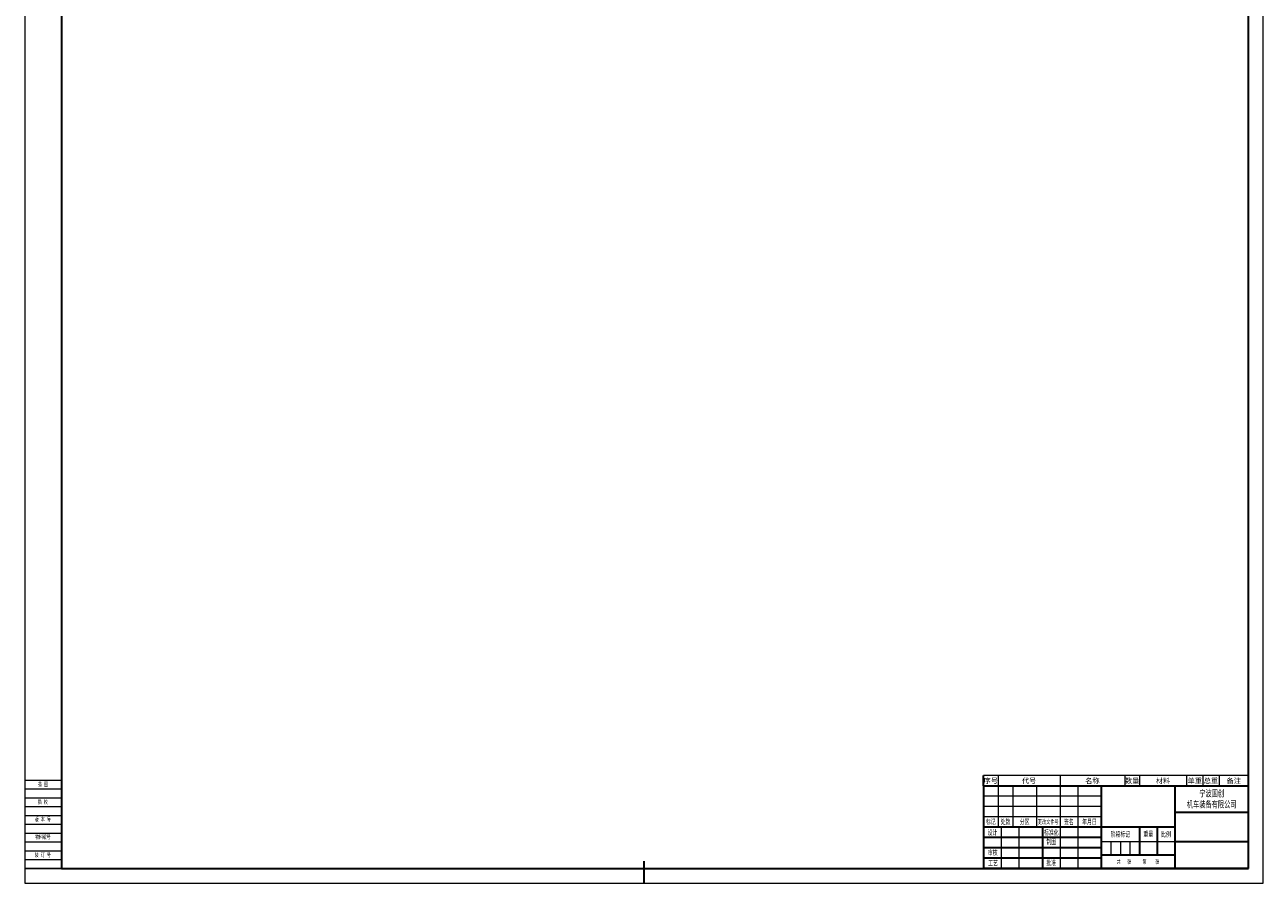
# Model space of a CAD drawing. Extents: x -831 to 10, y -66 to 1123.
# Tile 1 of 2: x -831 to 10, y -66 to 517. Entities that reach past the tile are written whole.
import ezdxf
from ezdxf.enums import TextEntityAlignment as Align

# ---------------------------------------------------------------- set-up
doc = ezdxf.new("R2010")
doc.units = 0
doc.header["$MEASUREMENT"] = 0
doc.layers.get('0').update_dxf_attribs({"linetype": 'CONTINUOUS'})
for name, color, linetype, lineweight in [('02标注线', 3, 'CONTINUOUS', 18), ('03细实线', 4, 'CONTINUOUS', 15), ('尺寸线层', 3, 'CONTINUOUS', 18), ('粗实线层', 7, 'CONTINUOUS', 35), ('细实线', 4, 'CONTINUOUS', 13), ('细实线层', 7, 'CONTINUOUS', 18)]:
    doc.layers.add(name, color=color, linetype=linetype, lineweight=lineweight)
doc.layers.add('1', color=7, linetype='CONTINUOUS')
doc.styles.add('仿宋', font='simfang.ttf', dxfattribs={"width": 0.67, "height": 2.8})
doc.styles.add('宋体', font='txt')
doc.styles.add('标准', font='txt.shx', dxfattribs={"bigfont": 'gbcbig.shx'})

# ---------------------------------------------------------------- blocks, each defined once
blk = doc.blocks.new('$CAXA_FRAME_13B17AC1$_8')
at = {"layer": '粗实线层'}
for p, q in [((-395.5, 584.5), (-395.5, -584.5)), ((410.5, -584.5), (410.5, 584.5)), ((0, -594.5), (0, -579.5)), ((-395.5, -584.5), (410.5, -584.5))]:
    blk.add_line(p, q, dxfattribs=at)
at = {"layer": '细实线层'}
for p, q in [((-420.5, 594.5), (-420.5, -594.5)), ((420.5, -594.5), (420.5, 594.5)), ((-420.5, -594.5), (420.5, -594.5))]:
    blk.add_line(p, q, dxfattribs=at)
blk = doc.blocks.new('SPCADTITLE')
at = {"layer": '粗实线层'}
for p, q in [((-180, 56), (-180, 0)), ((-180, 56), (0, 56)), ((-100, 56), (-100, 0)), ((-50, 56), (-50, 0)), ((0, 0), (0, 56)), ((0, 38), (-50, 38)), ((-50, 28), (-180, 28)), ((-140, 28), (-140, 0)), ((-74, 28), (-74, 9)), ((-62, 28), (-62, 9)), ((-100, 21), (-180, 21)), ((0, 18), (-50, 18)), ((-100, 14), (-180, 14)), ((-50, 9), (-100, 9)), ((-100, 7), (-180, 7)), ((0, 0), (-180, 0))]:
    blk.add_line(p, q, dxfattribs=at)
at = {"layer": '细实线层'}
for p, q in [((-170, 56), (-170, 28)), ((-160, 56), (-160, 28)), ((-144, 56), (-144, 28)), ((-128, 56), (-128, 0)), ((-116, 56), (-116, 0)), ((-100, 49), (-180, 49)), ((-831, 36), (-806, 36)), ((-100, 42), (-180, 42)), ((-100, 35), (-180, 35)), ((-831, 30), (-806, 30)), ((-168, 28), (-168, 0)), ((-156, 28), (-156, 0)), ((-831, 24), (-806, 24)), ((-831, 18), (-806, 18)), ((-50, 18), (-100, 18)), ((-93.5, 18), (-93.5, 9)), ((-87, 18), (-87, 9)), ((-80.5, 18), (-80.5, 9)), ((-831, 12), (-806, 12))]:
    blk.add_line(p, q, dxfattribs=at)
at = {"layer": '02标注线', "char_height": 3.5, "attachment_point": 5, "line_spacing_factor": 0.963108, "style": '仿宋'}
for s, insert, width in [('阶段标记', (-87, 23), 26), ('重量', (-68, 23.25), 12), ('比例', (-56, 23), 12)]:
    blk.add_mtext(s, dxfattribs=dict(at, insert=insert, width=width))
at = {"layer": '03细实线', "style": '仿宋'}
for tag, height, width, p in [('USR_DJ', 3.5, 0.699444, (-68, 13.5)), ('比例', 3.5, 0.699444, (-56, 13.5)), ('共几张', 2, 0.67, (-84.11, 4.69)), ('第几张', 2, 0.67, (-66.9, 4.71))]:
    blk.add_attdef(tag, text='', height=height, dxfattribs=dict(at, width=width)).set_placement(p, align=Align.MIDDLE_CENTER)
at = {"layer": '1'}
for tag, height, style, width, p, p2 in [('SHEJI', 6.36, '宋体', 0.506972, (-167.75, 21.36), (-156.22, 21.36)), ('RIQI1', 2.8, '仿宋', 0.932592, (-153.13, 22.72), (-143.58, 22.72)), ('BIAOZHUNHUA', 6.36, '宋体', 0.230442, (-127.75, 21.36), (-116.22, 21.36)), ('RIQI4', 2.8, '仿宋', 0.932592, (-113.13, 22.72), (-103.58, 22.72)), ('ZHITU', 6.36, '宋体', 0.506972, (-127.75, 14.36), (-116.22, 14.36)), ('RIQI5', 2.8, '仿宋', 0.932592, (-113.13, 15.72), (-103.58, 15.72)), ('SHENHE', 6.36, '宋体', 0.422477, (-167.75, 7.36), (-156.22, 7.36)), ('RIQI2', 2.8, '仿宋', 0.932592, (-153.13, 8.72), (-143.58, 8.72)), ('GONGYI', 6.36, '宋体', 0.422477, (-167.75, 0.36), (-156.22, 0.36)), ('RIQI3', 2.8, '仿宋', 0.932592, (-153.13, 1.72), (-143.58, 1.72)), ('PIZHUN', 6.36, '宋体', 0.422477, (-127.75, 0.36), (-116.22, 0.36)), ('RIQI6', 2.8, '仿宋', 0.932592, (-113.13, 1.72), (-103.58, 1.72))]:
    blk.add_attdef(tag, text='', height=height, dxfattribs=dict(at, style=style, width=width)).set_placement(p, p2, align=Align.FIT)
at = {"layer": '1', "style": '标准', "width": 0.667, "flags": 1}
blk.add_attdef('ITEMKINDID', text='', height=2.5, dxfattribs=at).set_placement((-108.09, 10.09), align=Align.MIDDLE_CENTER)
at = {"layer": '尺寸线层', "attachment_point": 5, "line_spacing_factor": 0.963108, "style": '仿宋'}
for s, insert, char_height, width in [('版 本 号', (-818.74, 33.24), 2.8, 39.9562), ('标记', (-175, 31.5), 3.5, 16), ('处数', (-165, 31.5), 3.5, 16), ('分区', (-152, 31.5), 3.5, 16), ('更改文件号', (-136, 31.5), 3, 16), ('签名', (-122, 31.5), 3.5, 16), ('年月日', (-108, 31.5), 3.5, 16), ('设计', (-173.87, 24.21), 3.5, 16), ('标准化', (-133.87, 24.28), 3.5, 16), ('物料编号', (-818.74, 21.24), 2.8, 39.9562), ('制图', (-133.95, 17.92), 3.5, 16), ('审核', (-173.72, 10.6), 3.5, 16), ('工艺', (-173.5, 3.57), 3.5, 16), ('批准', (-133.95, 3.65), 3.5, 16), ('共   张     第    张', (-75.02, 4.44), 2.8, 46.2253)]:
    blk.add_mtext(s, dxfattribs=dict(at, insert=insert, char_height=char_height, width=width))
at = {"layer": '细实线', "insert": (-25, 47), "char_height": 4.5, "width": 50, "attachment_point": 5, "style": '仿宋'}
blk.add_mtext('{\\C3;宁波国创\\P机车装备有限公司}', dxfattribs=at)
at = {"layer": '细实线', "style": '仿宋', "width": 0.67}
for tag, p in [('MATERIAL', (-75, 42)), ('ITEMNAME', (-25, 28)), ('DRAWID', (-25, 9))]:
    blk.add_attdef(tag, text='', height=4.2, dxfattribs=at).set_placement(p, align=Align.MIDDLE_CENTER)
at = {"layer": '细实线', "ltscale": 0.5, "style": '宋体', "width": 0.455714}
blk.add_attdef('REVLABEL', text='', height=2.5, dxfattribs=at).set_placement((-821.57, 25.83), (-815.05, 25.83), align=Align.FIT)
at = {"layer": '细实线', "ltscale": 0.5, "style": '仿宋', "width": 0.67}
blk.add_attdef('ITEMCODE', text='', height=2.8, dxfattribs=at).set_placement((-818.7, 14.98), align=Align.MIDDLE_CENTER)
blk = doc.blocks.new('SPCADBOM')
for p, q in [((0, 0), (-180, 0)), ((0, 7), (0, 0))]:
    blk.add_line(p, q)
at = {"layer": '03细实线', "color": 0}
blk.add_line((0, 7), (-180, 7), dxfattribs=at)
at = {"layer": '03细实线'}
for p, q in [((-170, 7), (-170, 0)), ((-128, 7), (-128, 0)), ((-84, 7), (-84, 0)), ((-74, 7), (-74, 0)), ((-42, 7), (-42, 0)), ((-31, 7), (-31, 0)), ((-20, 7), (-20, 0))]:
    blk.add_line(p, q, dxfattribs=at)
at = {"layer": '粗实线层'}
blk.add_line((-180, 0), (-180, 7), dxfattribs=at)
at = {"layer": '细实线', "style": '仿宋'}
for tag, p in [('PI_INCEALSEQ', (-175, 3.5)), ('DRAWID', (-149, 3.5)), ('ITEMNAME', (-106, 3.5)), ('QTY', (-79, 3.5)), ('MATERIAL', (-58, 3.5)), ('USR_DJ', (-36.5, 3.5)), ('USR_ZJ', (-25.5, 3.5)), ('NOTE', (-10, 3.5))]:
    blk.add_attdef(tag, text='', height=3.5, dxfattribs=at).set_placement(p, align=Align.MIDDLE_CENTER)
at = {"layer": '细实线', "style": '仿宋', "flags": 1}
blk.add_attdef('ITEMCODE', text='', height=3.5, dxfattribs=at).set_placement((7.67, 3.51), align=Align.MIDDLE_CENTER)

msp = doc.modelspace()

# ---------------------------------------------------------------- linework, layer by layer
msp.add_line((-806, -56), (-831, -56))
at = {"layer": '细实线层'}
for p, q in [((-831, 4), (-806, 4)), ((-831, -2), (-806, -2)), ((-831, -8), (-806, -8)), ((-831, -14), (-806, -14)), ((-831, -50), (-806, -50))]:
    msp.add_line(p, q, dxfattribs=at)

# ---------------------------------------------------------------- block references
msp.add_blockref('SPCADTITLE', (0, -56))
msp.add_blockref('SPCADBOM', (0, 0)).add_auto_attribs({'DRAWID': '代号', 'NOTE': '备注', 'USR_ZJ': '总重', 'USR_DJ': '单重', 'MATERIAL': '材料', 'QTY': '数量', 'ITEMNAME': '名称', 'PI_INCEALSEQ': '序号'})
at = {"layer": '粗实线层'}
msp.add_blockref('$CAXA_FRAME_13B17AC1$_8', (-410.5, 528.5), dxfattribs=at)

# ---------------------------------------------------------------- texts
at = {"layer": '尺寸线层', "style": '仿宋', "width": 0.67}
for s, p in [('描 图', (-822.1, -0.23)), ('描 校', (-822.17, -12.21)), ('装 订 号', (-824.23, -48.23))]:
    msp.add_text(s, height=2.8, dxfattribs=at).set_placement(p)

doc.saveas('drawing.dxf')
